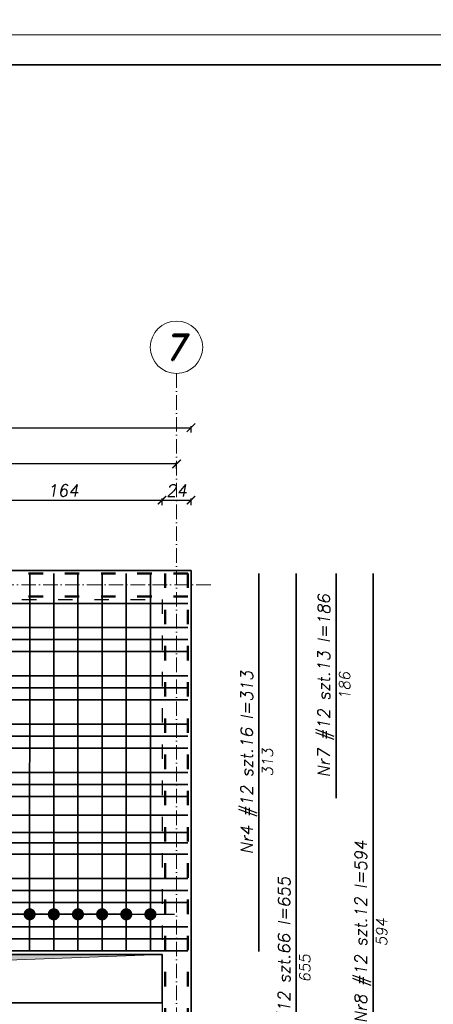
# Model space of a CAD drawing. Header units: millimetres. Extents: x 295948 to 312016, y 6878 to 18016.
# Tile 82 of 252: x 302531 to 302873, y 14424 to 15239. Entities that reach past the tile are written whole.
import ezdxf

# ---------------------------------------------------------------- set-up
doc = ezdxf.new("R2010")
doc.units = ezdxf.units.MM
doc.linetypes.add('ACAD_ISO03W100', pattern=[30, 12, -18])
doc.linetypes.add('ACAD_ISO10W100', pattern=[18, 12, -3, 0, -3])
for name, color, linetype, lineweight in [('konstrukcja', 3, 'Continuous', 35), ('konstrukcja wymiary', 1, 'Continuous', 13), ('opisy', 2, 'Continuous', 18), ('osie', 5, 'ACAD_ISO10W100', 13), ('zbrojenie', 4, 'Continuous', 50), ('zbrojenie płyty', 141, 'Continuous', 35)]:
    doc.layers.add(name, color=color, linetype=linetype, lineweight=lineweight)
doc.layers.add('przerywane', color=6, linetype='ACAD_ISO03W100')
doc.styles.add('KONSTRUKCJA', font='romand.shx', dxfattribs={"oblique": 10})
doc.styles.get("Standard").update_dxf_attribs({"font": 'romand.shx', "oblique": 10})
doc.dimstyles.new('150', dxfattribs={"dimtxt": 10, "dimasz": 7, "dimexe": 1.25, "dimexo": 0.625, "dimgap": 3, "dimtad": 1, "dimdec": 0, "dimrnd": 0.5, "dimtxsty": 'KONSTRUKCJA', "dimblk": 'ARCHTICK', "dimcen": 2.5, "dimadec": 0, "dimazin": 0, "dimtfac": 1, "dimtdec": 0, "dimtix": 1, "dimtmove": 0, "dimatfit": 3, "dimfxl": 4, "dimfxlon": 1, "dimarcsym": 0})
doc.dimstyles.new('kropki', dxfattribs={"dimtxt": 0.001, "dimasz": 10, "dimexe": 1.25, "dimexo": 0.625, "dimgap": 1, "dimtad": 1, "dimtxsty": 'Standard', "dimblk": 'DOT', "dimcen": 2.5, "dimadec": 0, "dimazin": 0, "dimtfac": 1, "dimtmove": 0, "dimatfit": 3, "dimfxl": 1, "dimfxlon": 1, "dimarcsym": 0})

# ---------------------------------------------------------------- blocks, each defined once
blk = doc.blocks.new('_ArchTick')
at = {"color": 0, "linetype": 'ByBlock', "lineweight": 13, "const_width": 0.15}
blk.add_lwpolyline([(-0.5, -0.5), (0.5, 0.5)], dxfattribs=at)
blk = doc.blocks.new('*D108')
at = {"layer": 'Defpoints', "color": 0, "transparency": 16777216}
for p in [(302648.44, 14841.47), (302484.44, 14465.3), (302648.44, 14465.3)]:
    blk.add_point(p, dxfattribs=at)
at = {"layer": 'konstrukcja wymiary', "color": 0, "lineweight": -2, "transparency": 16777216}
for p, q in [((302484.44, 14837.47), (302484.44, 14842.72)), ((302484.44, 14841.47), (302648.44, 14841.47)), ((302648.44, 14837.47), (302648.44, 14842.72))]:
    blk.add_line(p, q, dxfattribs=at)
at = {"layer": 'konstrukcja wymiary', "color": 0, "lineweight": -2, "transparency": 16777216, "xscale": 7, "yscale": 7, "zscale": 7, "rotation": 180}
blk.add_blockref('_ArchTick', (302484.44, 14841.47), dxfattribs=at)
at = {"layer": 'konstrukcja wymiary', "color": 0, "lineweight": -2, "transparency": 16777216, "xscale": 7, "yscale": 7, "zscale": 7}
blk.add_blockref('_ArchTick', (302648.44, 14841.47), dxfattribs=at)
at = {"layer": 'konstrukcja wymiary', "color": 0, "transparency": 16777216, "insert": (302566.44, 14849.47), "char_height": 10, "attachment_point": 5, "style": 'KONSTRUKCJA'}
blk.add_mtext('164', dxfattribs=at)
blk = doc.blocks.new('*D109')
at = {"layer": 'Defpoints', "color": 0, "transparency": 16777216}
for p in [(302672.44, 14841.47), (302672.44, 14783.3), (302648.44, 14465.3)]:
    blk.add_point(p, dxfattribs=at)
at = {"layer": 'konstrukcja wymiary', "color": 0, "lineweight": -2, "transparency": 16777216}
for p, q in [((302648.44, 14837.47), (302648.44, 14842.72)), ((302648.44, 14841.47), (302672.44, 14841.47)), ((302672.44, 14837.47), (302672.44, 14842.72))]:
    blk.add_line(p, q, dxfattribs=at)
at = {"layer": 'konstrukcja wymiary', "color": 0, "lineweight": -2, "transparency": 16777216, "xscale": 7, "yscale": 7, "zscale": 7, "rotation": 180}
blk.add_blockref('_ArchTick', (302648.44, 14841.47), dxfattribs=at)
at = {"layer": 'konstrukcja wymiary', "color": 0, "lineweight": -2, "transparency": 16777216, "xscale": 7, "yscale": 7, "zscale": 7}
blk.add_blockref('_ArchTick', (302672.44, 14841.47), dxfattribs=at)
at = {"layer": 'konstrukcja wymiary', "color": 0, "transparency": 16777216, "insert": (302660.44, 14849.47), "char_height": 10, "attachment_point": 5, "style": 'KONSTRUKCJA'}
blk.add_mtext('24', dxfattribs=at)
blk = doc.blocks.new('*D110')
at = {"layer": 'Defpoints', "color": 0, "transparency": 16777216}
for p in [(302240.44, 14871.47), (302240.44, 14783.3), (302660.44, 14783.3)]:
    blk.add_point(p, dxfattribs=at)
at = {"layer": 'konstrukcja wymiary', "color": 0, "lineweight": -2, "transparency": 16777216}
for p, q in [((302240.44, 14867.47), (302240.44, 14872.72)), ((302660.44, 14871.47), (302240.44, 14871.47)), ((302660.44, 14867.47), (302660.44, 14872.72))]:
    blk.add_line(p, q, dxfattribs=at)
at = {"layer": 'konstrukcja wymiary', "color": 0, "lineweight": -2, "transparency": 16777216, "xscale": 7, "yscale": 7, "zscale": 7, "rotation": 180}
blk.add_blockref('_ArchTick', (302240.44, 14871.47), dxfattribs=at)
at = {"layer": 'konstrukcja wymiary', "color": 0, "lineweight": -2, "transparency": 16777216, "xscale": 7, "yscale": 7, "zscale": 7}
blk.add_blockref('_ArchTick', (302660.44, 14871.47), dxfattribs=at)
at = {"layer": 'konstrukcja wymiary', "color": 0, "transparency": 16777216, "insert": (302450.44, 14879.47), "char_height": 10, "attachment_point": 5, "style": 'KONSTRUKCJA'}
blk.add_mtext('420', dxfattribs=at)
blk = doc.blocks.new('*D116')
at = {"layer": 'Defpoints', "color": 0, "transparency": 16777216}
for p in [(302672.44, 14901.47), (300888.44, 14783.3), (302672.44, 14783.3)]:
    blk.add_point(p, dxfattribs=at)
at = {"layer": 'konstrukcja wymiary', "color": 0, "lineweight": -2, "transparency": 16777216}
for p, q in [((300888.44, 14897.47), (300888.44, 14902.72)), ((302672.44, 14897.47), (302672.44, 14902.72)), ((300888.44, 14901.47), (302672.44, 14901.47))]:
    blk.add_line(p, q, dxfattribs=at)
at = {"layer": 'konstrukcja wymiary', "color": 0, "lineweight": -2, "transparency": 16777216, "xscale": 7, "yscale": 7, "zscale": 7, "rotation": 180}
blk.add_blockref('_ArchTick', (300888.44, 14901.47), dxfattribs=at)
at = {"layer": 'konstrukcja wymiary', "color": 0, "lineweight": -2, "transparency": 16777216, "xscale": 7, "yscale": 7, "zscale": 7}
blk.add_blockref('_ArchTick', (302672.44, 14901.47), dxfattribs=at)
at = {"layer": 'konstrukcja wymiary', "color": 0, "transparency": 16777216, "insert": (301780.44, 14909.47), "char_height": 10, "attachment_point": 5, "style": 'KONSTRUKCJA'}
blk.add_mtext('1784', dxfattribs=at)
blk = doc.blocks.new('_Dot')
at = {"color": 0, "linetype": 'ByBlock', "lineweight": -2}
blk.add_line((-0.5, 0), (-1, 0), dxfattribs=at)
at = {"color": 0, "linetype": 'ByBlock', "const_width": 0.5}
blk.add_lwpolyline([(-0.25, 0, 1), (0.25, 0, 1)], format="xyb", close=True, dxfattribs=at)
blk = doc.blocks.new('*D1540')
at = {"layer": 'Defpoints', "color": 0, "transparency": 16777216}
for p in [(302498.83, 14508.3), (302518.83, 14508.3), (302518.83, 14498.57)]:
    blk.add_point(p, dxfattribs=at)
at = {"layer": 'konstrukcja wymiary', "color": 0, "lineweight": -2, "transparency": 16777216}
for p, q in [((302488.83, 14498.57), (302478.83, 14498.57)), ((302498.83, 14499.57), (302498.83, 14497.32)), ((302498.83, 14498.57), (302518.83, 14498.57)), ((302518.83, 14499.57), (302518.83, 14497.32)), ((302528.83, 14498.57), (302538.83, 14498.57))]:
    blk.add_line(p, q, dxfattribs=at)
at = {"layer": 'konstrukcja wymiary', "color": 0, "lineweight": -2, "transparency": 16777216, "xscale": 10, "yscale": 10, "zscale": 10}
blk.add_blockref('_Dot', (302498.83, 14498.57), dxfattribs=at)
at = {"layer": 'konstrukcja wymiary', "color": 0, "lineweight": -2, "transparency": 16777216, "xscale": 10, "yscale": 10, "zscale": 10, "rotation": 180}
blk.add_blockref('_Dot', (302518.83, 14498.57), dxfattribs=at)
at = {"layer": 'konstrukcja wymiary', "color": 0, "transparency": 16777216, "insert": (302508.83, 14499.57), "char_height": 0.001, "attachment_point": 5}
blk.add_mtext('20', dxfattribs=at)
blk = doc.blocks.new('*D1541')
at = {"layer": 'Defpoints', "color": 0, "transparency": 16777216}
for p in [(302518.83, 14508.3), (302538.83, 14508.3), (302538.83, 14498.57)]:
    blk.add_point(p, dxfattribs=at)
at = {"layer": 'konstrukcja wymiary', "color": 0, "lineweight": -2, "transparency": 16777216}
for p, q in [((302508.83, 14498.57), (302498.83, 14498.57)), ((302518.83, 14499.57), (302518.83, 14497.32)), ((302518.83, 14498.57), (302538.83, 14498.57)), ((302538.83, 14499.57), (302538.83, 14497.32)), ((302548.83, 14498.57), (302558.83, 14498.57))]:
    blk.add_line(p, q, dxfattribs=at)
at = {"layer": 'konstrukcja wymiary', "color": 0, "lineweight": -2, "transparency": 16777216, "xscale": 10, "yscale": 10, "zscale": 10}
blk.add_blockref('_Dot', (302518.83, 14498.57), dxfattribs=at)
at = {"layer": 'konstrukcja wymiary', "color": 0, "lineweight": -2, "transparency": 16777216, "xscale": 10, "yscale": 10, "zscale": 10, "rotation": 180}
blk.add_blockref('_Dot', (302538.83, 14498.57), dxfattribs=at)
at = {"layer": 'konstrukcja wymiary', "color": 0, "transparency": 16777216, "insert": (302528.83, 14499.57), "char_height": 0.001, "attachment_point": 5}
blk.add_mtext('20', dxfattribs=at)
blk = doc.blocks.new('*D1542')
at = {"layer": 'Defpoints', "color": 0, "transparency": 16777216}
for p in [(302538.83, 14508.3), (302558.83, 14508.3), (302558.83, 14498.57)]:
    blk.add_point(p, dxfattribs=at)
at = {"layer": 'konstrukcja wymiary', "color": 0, "lineweight": -2, "transparency": 16777216}
for p, q in [((302528.83, 14498.57), (302518.83, 14498.57)), ((302538.83, 14499.57), (302538.83, 14497.32)), ((302538.83, 14498.57), (302558.83, 14498.57)), ((302558.83, 14499.57), (302558.83, 14497.32)), ((302568.83, 14498.57), (302578.83, 14498.57))]:
    blk.add_line(p, q, dxfattribs=at)
at = {"layer": 'konstrukcja wymiary', "color": 0, "lineweight": -2, "transparency": 16777216, "xscale": 10, "yscale": 10, "zscale": 10}
blk.add_blockref('_Dot', (302538.83, 14498.57), dxfattribs=at)
at = {"layer": 'konstrukcja wymiary', "color": 0, "lineweight": -2, "transparency": 16777216, "xscale": 10, "yscale": 10, "zscale": 10, "rotation": 180}
blk.add_blockref('_Dot', (302558.83, 14498.57), dxfattribs=at)
at = {"layer": 'konstrukcja wymiary', "color": 0, "transparency": 16777216, "insert": (302548.83, 14499.57), "char_height": 0.001, "attachment_point": 5}
blk.add_mtext('20', dxfattribs=at)
blk = doc.blocks.new('*D1543')
at = {"layer": 'Defpoints', "color": 0, "transparency": 16777216}
for p in [(302558.83, 14508.3), (302578.83, 14508.3), (302578.83, 14498.57)]:
    blk.add_point(p, dxfattribs=at)
at = {"layer": 'konstrukcja wymiary', "color": 0, "lineweight": -2, "transparency": 16777216}
for p, q in [((302548.83, 14498.57), (302538.83, 14498.57)), ((302558.83, 14499.57), (302558.83, 14497.32)), ((302558.83, 14498.57), (302578.83, 14498.57)), ((302578.83, 14499.57), (302578.83, 14497.32)), ((302588.83, 14498.57), (302598.83, 14498.57))]:
    blk.add_line(p, q, dxfattribs=at)
at = {"layer": 'konstrukcja wymiary', "color": 0, "lineweight": -2, "transparency": 16777216, "xscale": 10, "yscale": 10, "zscale": 10}
blk.add_blockref('_Dot', (302558.83, 14498.57), dxfattribs=at)
at = {"layer": 'konstrukcja wymiary', "color": 0, "lineweight": -2, "transparency": 16777216, "xscale": 10, "yscale": 10, "zscale": 10, "rotation": 180}
blk.add_blockref('_Dot', (302578.83, 14498.57), dxfattribs=at)
at = {"layer": 'konstrukcja wymiary', "color": 0, "transparency": 16777216, "insert": (302568.83, 14499.57), "char_height": 0.001, "attachment_point": 5}
blk.add_mtext('20', dxfattribs=at)
blk = doc.blocks.new('*D1544')
at = {"layer": 'Defpoints', "color": 0, "transparency": 16777216}
for p in [(302578.83, 14508.3), (302598.83, 14508.3), (302598.83, 14498.57)]:
    blk.add_point(p, dxfattribs=at)
at = {"layer": 'konstrukcja wymiary', "color": 0, "lineweight": -2, "transparency": 16777216}
for p, q in [((302568.83, 14498.57), (302558.83, 14498.57)), ((302578.83, 14499.57), (302578.83, 14497.32)), ((302578.83, 14498.57), (302598.83, 14498.57)), ((302598.83, 14499.57), (302598.83, 14497.32)), ((302608.83, 14498.57), (302618.83, 14498.57))]:
    blk.add_line(p, q, dxfattribs=at)
at = {"layer": 'konstrukcja wymiary', "color": 0, "lineweight": -2, "transparency": 16777216, "xscale": 10, "yscale": 10, "zscale": 10}
blk.add_blockref('_Dot', (302578.83, 14498.57), dxfattribs=at)
at = {"layer": 'konstrukcja wymiary', "color": 0, "lineweight": -2, "transparency": 16777216, "xscale": 10, "yscale": 10, "zscale": 10, "rotation": 180}
blk.add_blockref('_Dot', (302598.83, 14498.57), dxfattribs=at)
at = {"layer": 'konstrukcja wymiary', "color": 0, "transparency": 16777216, "insert": (302588.83, 14499.57), "char_height": 0.001, "attachment_point": 5}
blk.add_mtext('20', dxfattribs=at)
blk = doc.blocks.new('*D1545')
at = {"layer": 'Defpoints', "color": 0, "transparency": 16777216}
for p in [(302598.83, 14508.3), (302618.83, 14508.3), (302618.83, 14498.57)]:
    blk.add_point(p, dxfattribs=at)
at = {"layer": 'konstrukcja wymiary', "color": 0, "lineweight": -2, "transparency": 16777216}
for p, q in [((302588.83, 14498.57), (302578.83, 14498.57)), ((302598.83, 14499.57), (302598.83, 14497.32)), ((302598.83, 14498.57), (302618.83, 14498.57)), ((302618.83, 14499.57), (302618.83, 14497.32)), ((302628.83, 14498.57), (302638.83, 14498.57))]:
    blk.add_line(p, q, dxfattribs=at)
at = {"layer": 'konstrukcja wymiary', "color": 0, "lineweight": -2, "transparency": 16777216, "xscale": 10, "yscale": 10, "zscale": 10}
blk.add_blockref('_Dot', (302598.83, 14498.57), dxfattribs=at)
at = {"layer": 'konstrukcja wymiary', "color": 0, "lineweight": -2, "transparency": 16777216, "xscale": 10, "yscale": 10, "zscale": 10, "rotation": 180}
blk.add_blockref('_Dot', (302618.83, 14498.57), dxfattribs=at)
at = {"layer": 'konstrukcja wymiary', "color": 0, "transparency": 16777216, "insert": (302608.83, 14499.57), "char_height": 0.001, "attachment_point": 5}
blk.add_mtext('20', dxfattribs=at)
blk = doc.blocks.new('*D1546')
at = {"layer": 'Defpoints', "color": 0, "transparency": 16777216}
for p in [(302618.83, 14508.3), (302638.83, 14508.3), (302638.83, 14498.57)]:
    blk.add_point(p, dxfattribs=at)
at = {"layer": 'konstrukcja wymiary', "color": 0, "lineweight": -2, "transparency": 16777216}
for p, q in [((302608.83, 14498.57), (302598.83, 14498.57)), ((302618.83, 14499.57), (302618.83, 14497.32)), ((302618.83, 14498.57), (302638.83, 14498.57)), ((302638.83, 14499.57), (302638.83, 14497.32)), ((302648.83, 14498.57), (302658.83, 14498.57))]:
    blk.add_line(p, q, dxfattribs=at)
at = {"layer": 'konstrukcja wymiary', "color": 0, "lineweight": -2, "transparency": 16777216, "xscale": 10, "yscale": 10, "zscale": 10}
blk.add_blockref('_Dot', (302618.83, 14498.57), dxfattribs=at)
at = {"layer": 'konstrukcja wymiary', "color": 0, "lineweight": -2, "transparency": 16777216, "xscale": 10, "yscale": 10, "zscale": 10, "rotation": 180}
blk.add_blockref('_Dot', (302638.83, 14498.57), dxfattribs=at)
at = {"layer": 'konstrukcja wymiary', "color": 0, "transparency": 16777216, "insert": (302628.83, 14499.57), "char_height": 0.001, "attachment_point": 5}
blk.add_mtext('20', dxfattribs=at)

msp = doc.modelspace()

# ---------------------------------------------------------------- hatches: boundary and pattern name
at = {"layer": 'konstrukcja wymiary'}
h = msp.add_hatch(color=256, dxfattribs=at)
h.dxf.hatch_style = 1
h.paths.add_polyline_path([(302490.508, 14459.537), (302484.44, 14425.305), (302484.44, 14465.305), (302648.44, 14465.305)])

# ---------------------------------------------------------------- linework, layer by layer
at = {"layer": 'konstrukcja'}
for p, q in [((302672.44, 14783.305), (300888.44, 14783.305)), ((302672.44, 14124.305), (302672.44, 14783.305))]:
    msp.add_line(p, q, dxfattribs=at)
for points in [[(306241.285, 15201.794), (306241.285, 13766.794), (300541.285, 13766.794), (300541.285, 15201.794)], [(302648.44, 14425.305), (302484.44, 14425.305), (302484.44, 14465.305), (302648.44, 14465.305)]]:
    msp.add_lwpolyline(points, close=True, dxfattribs=at)
at = {"layer": 'konstrukcja wymiary'}
for points in [[(306266.285, 17326.794), (306266.285, 15226.794), (300516.285, 15226.794), (300516.285, 17326.794)], [(306266.285, 15226.794), (306266.285, 13741.794), (300516.285, 13741.794), (300516.285, 15226.794)], [(302490.508, 14459.537), (302484.44, 14425.305), (302484.44, 14465.305), (302648.44, 14465.305)]]:
    msp.add_lwpolyline(points, close=True, dxfattribs=at)
at = {"layer": 'opisy'}
msp.add_circle((302660.44, 14968.097), 21.7, dxfattribs=at)
at = {"layer": 'osie'}
for p, q in [((302660.44, 14946.397), (302660.44, 14048.413)), ((300685.771, 14771.305), (302690.491, 14771.305))]:
    msp.add_line(p, q, dxfattribs=at)
at = {"layer": 'przerywane'}
for p, q in [((302052.44, 14759.305), (302648.556, 14759.305)), ((302648.556, 14759.305), (302648.556, 14148.305))]:
    msp.add_line(p, q, dxfattribs=at)
at = {"layer": 'zbrojenie', "linetype": 'ACAD_ISO03W100'}
for p, q in [((302669.94, 14780.805), (300890.94, 14780.805)), ((302650.94, 14780.805), (302650.94, 14126.805)), ((302669.94, 14780.805), (302669.94, 14126.805)), ((302669.94, 14761.805), (300890.94, 14761.805))]:
    msp.add_line(p, q, dxfattribs=at)
at = {"layer": 'zbrojenie płyty'}
for p, q in [((302538.864, 14780.805), (302538.823, 14467.805)), ((302558.864, 14780.805), (302558.823, 14467.805)), ((302578.864, 14780.805), (302578.823, 14467.805)), ((302598.864, 14780.805), (302598.823, 14467.805)), ((302618.864, 14780.805), (302618.823, 14467.805)), ((302638.864, 14780.805), (302638.823, 14467.805)), ((302728.715, 14780.805), (302728.674, 14467.805)), ((302759.558, 14126.805), (302759.558, 14780.805)), ((302792.517, 14780.805), (302792.517, 14594.805)), ((302823.142, 14780.805), (302823.142, 14186.805)), ((302669.94, 14756.045), (301510.94, 14756.045)), ((302669.94, 14736.045), (301510.94, 14736.045)), ((302669.94, 14726.045), (302030.94, 14726.045)), ((302669.94, 14716.045), (301510.94, 14716.045)), ((302669.94, 14696.045), (301510.94, 14696.045)), ((302669.94, 14686.045), (302030.94, 14686.045)), ((302669.94, 14676.045), (301510.94, 14676.045)), ((302669.94, 14656.045), (301510.94, 14656.045)), ((302669.94, 14646.045), (302030.94, 14646.045)), ((302669.94, 14636.045), (301510.94, 14636.045)), ((302669.94, 14616.045), (301510.94, 14616.045)), ((302669.94, 14606.045), (302030.94, 14606.045)), ((302669.94, 14596.045), (301510.94, 14596.045)), ((302669.94, 14580.533), (302030.94, 14580.533)), ((302669.94, 14566.305), (301798.94, 14566.305)), ((302669.94, 14557.653), (302030.94, 14557.653)), ((302669.94, 14548.305), (301798.94, 14548.305)), ((302669.94, 14528.305), (301798.94, 14528.305)), ((302669.94, 14518.305), (302030.94, 14518.305)), ((302669.94, 14508.305), (301798.94, 14508.305)), ((302669.94, 14488.305), (301798.94, 14488.305)), ((302669.94, 14478.305), (302030.94, 14478.305)), ((302669.94, 14468.305), (301798.94, 14468.305))]:
    msp.add_line(p, q, dxfattribs=at)

# ---------------------------------------------------------------- texts
at = {"layer": 'opisy', "insert": (302660.44, 14968.097), "char_height": 21, "width": 6.92519, "attachment_point": 5}
msp.add_mtext('7', dxfattribs=at)
at = {"layer": 'opisy', "width": 253.11941, "attachment_point": 5, "rotation": 90}
for s, insert, char_height in [('Nr7 #12 szt.13 l=186', (302784.115, 14687.805), 9.99999), ('186', (302799.629, 14687.805), 9), ('Nr4 #12 szt.16 l=313', (302720.293, 14624.305), 9.99999), ('313', (302735.807, 14624.305), 9), ('Nr8 #12 szt.12 l=594', (302814.741, 14483.805), 9.99999), ('Nr6 #12 szt.66 l=655', (302751.157, 14453.805), 9.99999), ('594', (302830.255, 14483.805), 9), ('655', (302766.671, 14453.805), 9)]:
    msp.add_mtext(s, dxfattribs=dict(at, insert=insert, char_height=char_height))

# ---------------------------------------------------------------- dimensions: what is measured, and where the dimension line sits
at = {"layer": 'konstrukcja wymiary'}
for base, p1, p2, dimstyle, picture, middle in [((302672.44, 14901.472), (300888.44, 14783.305), (302672.44, 14783.305), '150', '*D116', (301780.44, 14909.472)), ((302240.44, 14871.472), (302660.44, 14783.305), (302240.44, 14783.305), '150', '*D110', (302450.44, 14879.472)), ((302518.826, 14498.572), (302498.826, 14508.305), (302518.826, 14508.305), 'kropki', '*D1540', (302508.826, 14499.573))]:
    dim = msp.add_linear_dim(base=base, p1=p1, p2=p2, dimstyle=dimstyle, dxfattribs=at)
    dim.commit()
    dim.dimension.update_dxf_attribs({"geometry": picture, "text_midpoint": middle})
for base, p1, p2, dimstyle, picture, middle in [((302648.44, 14841.472), (302484.44, 14465.305), (302648.44, 14465.305), '150', '*D108', (302566.44, 14849.472)), ((302672.44, 14841.472), (302648.44, 14465.305), (302672.44, 14783.305), '150', '*D109', (302660.44, 14849.472)), ((302538.826, 14498.572), (302518.826, 14508.305), (302538.826, 14508.305), 'kropki', '*D1541', (302528.826, 14499.573)), ((302558.826, 14498.572), (302538.826, 14508.305), (302558.826, 14508.305), 'kropki', '*D1542', (302548.826, 14499.573)), ((302578.826, 14498.572), (302558.826, 14508.305), (302578.826, 14508.305), 'kropki', '*D1543', (302568.826, 14499.573)), ((302598.826, 14498.572), (302578.826, 14508.305), (302598.826, 14508.305), 'kropki', '*D1544', (302588.826, 14499.573)), ((302618.826, 14498.572), (302598.826, 14508.305), (302618.826, 14508.305), 'kropki', '*D1545', (302608.826, 14499.573)), ((302638.826, 14498.572), (302618.826, 14508.305), (302638.826, 14508.305), 'kropki', '*D1546', (302628.826, 14499.573))]:
    dim = msp.add_linear_dim(base=base, p1=p1, p2=p2, dimstyle=dimstyle, override={"dimtmove": 1}, dxfattribs=at)
    dim.commit()
    dim.dimension.update_dxf_attribs({"geometry": picture, "text_midpoint": middle})

doc.saveas('drawing.dxf')
